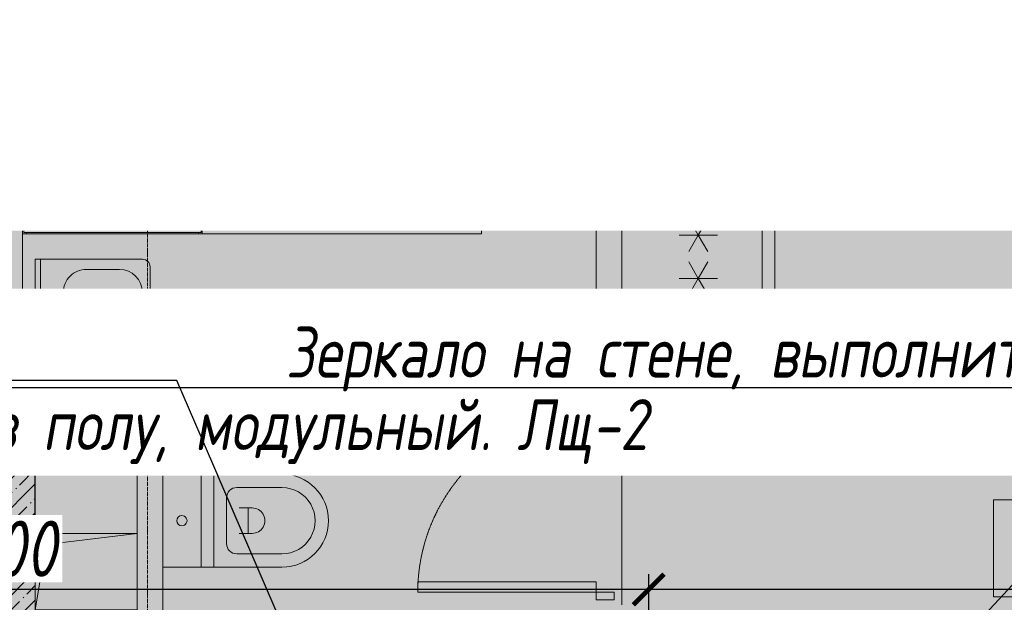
# Model space of a CAD drawing. Header units: millimetres. Extents: x -84210938 to 7466299, y -86687 to 22081.
# Tile 97 of 256: x 52217 to 56078, y -27299 to -25015. Entities that reach past the tile are written whole.
import ezdxf
from ezdxf import colors
from ezdxf.entities.mleader import LeaderData, LeaderLine
from ezdxf.math import Vec2, Vec3

# ---------------------------------------------------------------- set-up
doc = ezdxf.new("R2010")
doc.units = ezdxf.units.MM
for name, pattern in [('-D1-02х01', [3, 2, -1]), ('-D1-03x03', [6, 3, -3]), ('-D1d1-15x02', [19, 15, -2, 0, -2]), ('DASHDOT', [25.4, 12.7, -6.35, 0, -6.35])]:
    doc.linetypes.add(name, pattern=pattern)
doc.layers.get('Defpoints').update_dxf_attribs({"color": 31})
for name, color, linetype, lineweight in [('_0', 7, 'Continuous', 13), ('A-000-MH_MASS', 7, '-D1-03x03', 5), ('A-010-A_ROOM', 7, 'Continuous', 18), ('A-200-M_WALL', 7, 'Continuous', 5), ('A-200-M_WALL_INT', 7, 'Continuous', 5), ('A-200-M_WALL_PAT', 7, 'Continuous', 5), ('A-230-M_FLOOR', 7, 'Continuous', 5), ('A-325-M_DOOR', 7, 'Continuous', 5), ('dim_light', 12, 'Continuous', 9), ('E-610-M_EPS', 7, 'Continuous', 5), ('M-520-M_DRAINAGE_FW', 7, 'Continuous', 5), ('M-567-M_MECH_EQP', 7, 'Continuous', 5), ('Z-060-M_DETAIL', 7, 'Continuous', 5), ('Марки дверей', 7, 'Continuous', 9), ('Оси', 7, 'Continuous', 5)]:
    doc.layers.add(name, color=color, linetype=linetype, lineweight=lineweight)
doc.layers.add('dim_razv', color=7, linetype='DASHDOT', lineweight=9, true_color=0x285228)
doc.layers.add('pol', color=7, linetype='Continuous', lineweight=15, true_color=0x55666d)
doc.styles.add('Calibri Light_2', font='Calibri light.ttf', dxfattribs={"width": 0.7, "height": 250})
doc.styles.add('fl_iso paper', font='isocpeur.ttf', dxfattribs={"width": 0.8, "oblique": 10})
doc.styles.add('In tre', font='isocpeur.ttf', dxfattribs={"width": 0.8, "oblique": 10})
doc.dimstyles.new('In tre 1_75', dxfattribs={"dimtxt": 220, "dimasz": 120, "dimexe": 60, "dimexo": 10, "dimgap": 50, "dimtad": 1, "dimdec": 0, "dimrnd": 5, "dimzin": 0, "dimdsep": 46, "dimtxsty": 'fl_iso paper', "dimblk": 'ARCHTICK', "dimcen": 0, "dimdle": 60, "dimadec": 0, "dimazin": 0, "dimtfac": 1, "dimtdec": 0, "dimtofl": 0, "dimtmove": 1, "dimatfit": 1, "dimfxl": 1, "dimtfill": 1, "dimtolj": 1, "dimtzin": 0, "dimarcsym": 1})

# ---------------------------------------------------------------- blocks, each defined once
blk = doc.blocks.new('_DOT')
at = {"color": 0, "linetype": 'ByBlock'}
blk.add_line((-0.5, 0), (-1, 0), dxfattribs=at)
at = {"color": 0, "linetype": 'ByBlock', "const_width": 0.5}
blk.add_lwpolyline([(-0.25, 0, 1), (0.25, 0, 1)], format="xyb", close=True, dxfattribs=at)
blk = doc.blocks.new('_ArchTick')
at = {"color": 0, "linetype": 'ByBlock', "lineweight": 9, "const_width": 0.15}
blk.add_lwpolyline([(-0.5, -0.5), (0.5, 0.5)], dxfattribs=at)
blk = doc.blocks.new('*D700')
at = {"layer": 'Defpoints', "color": 0, "transparency": 16777216}
for p in [(54683.4, -27249.2), (54683.4, -28591.8), (59783.4, -28581.8)]:
    blk.add_point(p, dxfattribs=at)
at = {"layer": 'dim_light', "color": 0, "lineweight": -2, "transparency": 16777216}
for p, q in [((54683.4, -28581.8), (54683.4, -27189.2)), ((59783.4, -28571.8), (59783.4, -27189.2)), ((59843.4, -27249.2), (54623.4, -27249.2))]:
    blk.add_line(p, q, dxfattribs=at)
at = {"layer": 'dim_light', "color": 0, "lineweight": -2, "transparency": 16777216, "xscale": 120, "yscale": 120, "zscale": 120, "rotation": 180}
blk.add_blockref('_ArchTick', (54683.4, -27249.2), dxfattribs=at)
at = {"layer": 'dim_light', "color": 0, "lineweight": -2, "transparency": 16777216, "xscale": 120, "yscale": 120, "zscale": 120}
blk.add_blockref('_ArchTick', (59783.4, -27249.2), dxfattribs=at)
at = {"layer": 'dim_light', "color": 0, "transparency": 16777216, "insert": (57233.4, -27089.2), "char_height": 220, "attachment_point": 5, "style": 'fl_iso paper', "bg_fill": 3, "box_fill_scale": 1.1, "bg_fill_color": 256, "bg_fill_true_color": 13158600, "bg_fill_transparency": 0}
blk.add_mtext('\\A1;5100', dxfattribs=at)
blk = doc.blocks.new('*D701')
at = {"layer": 'Defpoints', "color": 0, "transparency": 16777216}
for p in [(49583.4, -27249.2), (49583.4, -28581.8), (54683.4, -28591.8)]:
    blk.add_point(p, dxfattribs=at)
at = {"layer": 'dim_light', "color": 0, "lineweight": -2, "transparency": 16777216}
for p, q in [((49583.4, -28571.8), (49583.4, -27189.2)), ((54683.4, -28581.8), (54683.4, -27189.2)), ((54743.4, -27249.2), (49523.4, -27249.2))]:
    blk.add_line(p, q, dxfattribs=at)
at = {"layer": 'dim_light', "color": 0, "lineweight": -2, "transparency": 16777216, "xscale": 120, "yscale": 120, "zscale": 120, "rotation": 180}
blk.add_blockref('_ArchTick', (49583.4, -27249.2), dxfattribs=at)
at = {"layer": 'dim_light', "color": 0, "lineweight": -2, "transparency": 16777216, "xscale": 120, "yscale": 120, "zscale": 120}
blk.add_blockref('_ArchTick', (54683.4, -27249.2), dxfattribs=at)
at = {"layer": 'dim_light', "color": 0, "transparency": 16777216, "insert": (52133.4, -27089.2), "char_height": 220, "attachment_point": 5, "style": 'fl_iso paper', "bg_fill": 3, "box_fill_scale": 1.1, "bg_fill_color": 256, "bg_fill_true_color": 13158600, "bg_fill_transparency": 0}
blk.add_mtext('\\A1;5100', dxfattribs=at)
blk = doc.blocks.new('A_MEQ_OpeningShaft-Rectangular - ВК-6586875-50_AS_Plan_23')
at = {"layer": 'Z-060-M_DETAIL', "linetype": '-D1-03x03'}
blk.add_hatch(color=256, dxfattribs=at).paths.add_polyline_path([(0, -400), (42.9, -42.9), (300, 0), (0, 0), (0, -164.6)])
at = {"layer": 'A-000-MH_MASS'}
for p, q in [((300, 0), (0, 0)), ((0, 0), (0, -400)), ((300, -400), (300, 0)), ((0, -400), (300, -400))]:
    blk.add_line(p, q, dxfattribs=at)
at = {"layer": 'Z-060-M_DETAIL'}
for p, q in [((300, 0), (0, 0)), ((0, 0), (0, -400)), ((42.9, -42.9), (300, 0)), ((300, 0), (300, -400)), ((0, -400), (42.9, -42.9)), ((0, -400), (300, -400))]:
    blk.add_line(p, q, dxfattribs=at)
blk = doc.blocks.new('A_DOR_Door - INT_3_Single_800Wx2100H-8410814-50_AS_Plan_23')
at = {"layer": 'A-325-M_DOOR'}
for p, q in [((-350, 50), (-350, 750)), ((-350, 750), (-310, 750)), ((-350, 50), (-350, 750)), ((-310, 750), (-310, 50)), ((-380, 50), (-380, -20)), ((-350, 50), (-380, 50)), ((-310, 50), (-350, 50)), ((-350, -20), (-350, 50)), ((380, 50), (350, 50)), ((350, 50), (350, -20)), ((380, -20), (380, 50)), ((-380, -20), (-350, -20)), ((350, -20), (380, -20))]:
    blk.add_line(p, q, dxfattribs=at)
at = {"layer": 'A-325-M_DOOR', "linetype": '-D1-02х01'}
blk.add_arc((-350, 50), 700, 360, 90, dxfattribs=at)
blk = doc.blocks.new('MR_Стиральная машина - Стиральная машина_600-2464872-50_AS_Plan_23')
at = {"layer": 'E-610-M_EPS'}
for p, q in [((300, 0), (-300, 0)), ((-300, 0), (-300, -570)), ((300, -570), (300, 0)), ((0, -170), (-52, -200)), ((0, -230), (0, -170)), ((-52, -200), (0, -230)), ((0, -370), (0, -430)), ((52, -400), (0, -370)), ((0, -430), (52, -400)), ((-300, -570), (300, -570)), ((-200, -570), (-200, -600)), ((200, -600), (200, -570)), ((-200, -600), (200, -600))]:
    blk.add_line(p, q, dxfattribs=at)
for radius, start, end in [(170, 360, 180), (100, 135, 270), (100, 315, 90), (170, 180, 360)]:
    blk.add_arc((0, -300), radius, start, end, dxfattribs=at)
blk = doc.blocks.new('MR_Мойка - Кухонная мойка-V53-50_AS_Plan_23')
at = {"layer": 'M-520-M_DRAINAGE_FW'}
for p, q in [((300, 50), (-300, 50)), ((-136.7, -6.7), (-122.6, -33.3)), ((-45.7, -24.2), (-55, -14.9)), ((35.5, -105.4), (-45.7, -24.2)), ((2.7, -6.7), (-11.4, -33.3)), ((-104, -70), (-210, -70)), ((-79, -39), (-69.8, -48.2)), ((-69.8, -48.2), (11.4, -129.4)), ((210, -70), (0.1, -70)), ((-240, -100), (-240, -360)), ((-74, -360), (-74, -100)), ((-60, -100), (-60, -460)), ((15.7, -129.4), (35.5, -109.6)), ((240, -460), (240, -100)), ((-210, -390), (-104, -390)), ((-30, -490), (210, -490)), ((300, -550), (300, -520)), ((-300, -550), (300, -550))]:
    blk.add_line(p, q, dxfattribs=at)
for centre, radius, start, end in [((-129.7, -20), 15, 360, 180), ((-129.7, -20), 15, 180, 360), ((-67, -26.9), 17, 45, 225), ((136.3, 77.5), 208.5, 209.1823, 223.4054), ((-4.3, -20), 15, 360, 180), ((-4.3, -20), 15, 180, 360), ((-210, -100), 30, 90, 180), ((-104, -100), 30, 360, 90), ((-171.5, -230.2), 208.5, 46.5946, 60.8177), ((-30, -100), 30, 118.5511, 180), ((-21.7, -72.3), 9.19, 225, 45), ((210, -100), 30, 360, 90), ((-157, -130), 20, 360, 180), ((33.3, -107.5), 3, 315, 45), ((33.3, -107.5), 3, 315, 45), ((-157, -130), 20, 180, 360), ((10, -170), 20, 360, 180), ((13.5, -127.3), 3, 225, 315), ((13.5, -127.3), 3, 225, 315), ((10, -170), 20, 180, 360), ((-210, -360), 30, 180, 270), ((-104, -360), 30, 270, 360), ((-30, -460), 30, 180, 270), ((210, -460), 30, 270, 360)]:
    blk.add_arc(centre, radius, start, end, dxfattribs=at)
blk = doc.blocks.new('MR_Холодильник - Холодильник-2465095-50_AS_Plan_23')
at = {"layer": 'E-610-M_EPS'}
for p, q in [((300, 300), (-300, 300)), ((-300, 300), (-300, -250)), ((300, -250), (300, 300)), ((-170, 0), (-170, 75)), ((0, 0), (0, 75)), ((170, 75), (170, 0)), ((-235, 37.5), (-170, 0)), ((-170, 0), (-235, -37.5)), ((-105, 37.5), (-170, 0)), ((-170, -75), (-170, 0)), ((-170, 0), (-105, -37.5)), ((-65, 37.5), (0, 0)), ((65, 37.5), (0, 0)), ((170, 0), (105, 37.5)), ((105, -37.5), (170, 0)), ((170, 0), (235, 37.5)), ((235, -37.5), (170, 0)), ((170, 0), (170, -75)), ((0, 0), (-65, -37.5)), ((0, -75), (0, 0)), ((0, 0), (65, -37.5)), ((300, -250), (-300, -250)), ((-300, -250), (-300, -300)), ((-300, -250), (300, -250)), ((300, -300), (300, -250)), ((-300, -300), (300, -300)), ((-150, -300), (-250, -300)), ((-250, -300), (-250, -306.1)), ((-250, -306.1), (-150, -306.1)), ((-150, -306.1), (-150, -300))]:
    blk.add_line(p, q, dxfattribs=at)
blk = doc.blocks.new('MR_Ванна - Санузел с ванной_1800x800-6558203-50_AS_Plan_23')
at = {"layer": 'M-520-M_DRAINAGE_FW'}
for p, q in [((-900, 0), (-900, 800)), ((-900, 800), (195.1, 800)), ((210, 800.1), (195, 800.1)), ((195, 800.1), (195, 760)), ((200, 765), (200, 795.1)), ((200, 795.1), (210, 795.1)), ((200, 795.1), (200, 765)), ((895, 795.1), (200, 795.1)), ((210, 795.1), (210, 800.1)), ((210, 800), (885, 800)), ((900, 800), (885, 800)), ((885, 800), (885, 795.1)), ((885, 795.1), (895, 795.1)), ((895, 795.1), (895, 765)), ((895, 765), (895, 795.1)), ((900, 760), (900, 800)), ((630, 750), (-480, 750)), ((195, 760), (210, 760)), ((210, 765), (200, 765)), ((200, 765), (895, 765)), ((210, 760), (210, 765)), ((895, 765), (835, 765)), ((835, 765), (835, 760)), ((835, 760), (900, 760)), ((830, 529.1), (830, 550)), ((826.3, 529.1), (858, 529.1)), ((826.3, 505.7), (826.3, 529.1)), ((858, 529.1), (858, 411.3)), ((880, 509.8), (900, 509.8)), ((880, 450), (880, 509.8)), ((900, 509.8), (900, 450)), ((826.3, 411.3), (826.3, 478.7)), ((858, 493.3), (866, 493.3)), ((858, 466.4), (858, 493.3)), ((866, 466.4), (858, 466.4)), ((866, 496), (880, 496)), ((866, 464), (866, 496)), ((866, 493.3), (866, 466.4)), ((880, 464), (866, 464)), ((880, 496), (880, 464)), ((900, 450), (880, 450)), ((524.9, 411.3), (880, 411.3)), ((880, 388.7), (524.9, 388.7)), ((826.3, 316.7), (826.3, 388.7)), ((858, 388.7), (858, 316.7)), ((880, 411.3), (880, 388.7)), ((770.9, 301.9), (770.9, 348.9)), ((770.9, 348.9), (780, 348.9)), ((780, 301.9), (780, 348.9)), ((780, 348.9), (807.5, 348.9)), ((780, 348.9), (780, 301.9)), ((807.5, 348.9), (807.5, 301.9)), ((880, 300.2), (880, 360)), ((880, 360), (900, 360)), ((900, 360), (900, 300.2)), ((807.5, 303.8), (807.5, 346.6)), ((807.5, 346.6), (826.3, 346.6)), ((858, 316.7), (858, 343.6)), ((858, 343.6), (866, 343.6)), ((858, 316.7), (858, 303.8)), ((866, 316.7), (858, 316.7)), ((866, 314), (866, 346)), ((866, 346), (880, 346)), ((866, 343.6), (866, 316.7)), ((880, 314), (866, 314)), ((880, 346), (880, 314)), ((780, 301.9), (770.9, 301.9)), ((807.5, 301.9), (780, 301.9)), ((858, 303.8), (807.5, 303.8)), ((830, 250), (830, 303.8)), ((900, 300.2), (880, 300.2)), ((-480, 50), (630, 50))]:
    blk.add_line(p, q, dxfattribs=at)
for centre, radius, start, end in [((-480, 400), 350, 90, 270), ((630, 550), 200, 360, 90), ((508.5, 400), 110, 5.916, 354.084), ((832.8, 492.2), 15, 90, 270), ((832.8, 492.2), 15, 244.0483, 115.9517), ((832.8, 492.2), 15, 270, 90), ((508.5, 400), 20, 90, 270), ((508.5, 400), 20, 270, 90), ((508.5, 400), 20, 325.4667, 34.5333), ((843.9, 400), 15.5, 47.0093, 132.9907), ((843.9, 400), 15.5, 227.0093, 312.9907), ((630, 250), 200, 270, 360)]:
    blk.add_arc(centre, radius, start, end, dxfattribs=at)
blk = doc.blocks.new('MR_Тумба-Умывальник с зеркалом - Тумба-умывальник_600-V77-50_AS_Plan_23')
at = {"layer": 'M-520-M_DRAINAGE_FW'}
for p, q in [((-300, 0), (-300, -420)), ((300, 0), (-175.3, 0)), ((300, -420), (300, 0)), ((-300, -20), (300, -20)), ((20, -33.1), (-20, -33.1)), ((-20, -33.1), (-20, -73.1)), ((20, -73.1), (20, -33.1)), ((-69.7, -39.8), (-55.6, -66.3)), ((-20, -73.1), (-17, -73.1)), ((-17, -60), (-17, -73.1)), ((-17, -73.1), (-17, -187.9)), ((17, -73.1), (17, -60)), ((17, -187.9), (17, -73.1)), ((17, -73.1), (20, -73.1)), ((69.7, -39.8), (55.6, -66.3)), ((-17, -110), (-170, -110)), ((170, -110), (17, -110)), ((-14, -190.9), (14, -190.9)), ((-260, -200), (-260, -330)), ((0, -210), (0, -240)), ((260, -330), (260, -200)), ((-10, -250), (-40, -250)), ((0, -290), (0, -260)), ((40, -250), (10, -250)), ((-170, -420), (170, -420)), ((-270, -450), (270, -450))]:
    blk.add_line(p, q, dxfattribs=at)
for centre, radius, start, end in [((-62.7, -53.1), 15, 360, 180), ((62.7, -53.1), 15, 360, 180), ((-62.7, -53.1), 15, 180, 360), ((0, -60), 17, 360, 180), ((-217.6, -129.9), 208.5, 1.5946, 15.8177), ((217.6, -129.9), 208.5, 164.1823, 178.4054), ((62.7, -53.1), 15, 180, 360), ((-170, -200), 90, 90, 180), ((170, -200), 90, 360, 90), ((0, -124.1), 9.19, 180, 360), ((-14, -187.9), 3, 180, 270), ((-14, -187.9), 3, 195, 255), ((14, -187.9), 3, 270, 0), ((14, -187.9), 3, 285, 345), ((0, -250), 25, 0, 180), ((0, -250), 25, 180, 0), ((-170, -330), 90, 180, 270), ((170, -330), 90, 270, 360), ((-270, -420), 30, 180, 270), ((270, -420), 30, 270, 360)]:
    blk.add_arc(centre, radius, start, end, dxfattribs=at)
blk = doc.blocks.new('MR_Унитаз напольный - Санузел с ванной-3100252-50_AS_Plan_23')
at = {"layer": 'M-520-M_DRAINAGE_FW'}
for p, q in [((-182.5, 0), (-182.5, 267.5)), ((-130, 267.5), (-130, 90)), ((130, 90), (130, 267.5)), ((182.5, 267.5), (182.5, 0)), ((-50, 150), (-50, 100)), ((-50, 135), (50, 135)), ((50, 100), (50, 150)), ((-90, 50), (90, 50)), ((182.5, 0), (-182.5, 0)), ((-182.5, -50), (-182.5, 0)), ((-182.5, 0), (182.5, 0)), ((182.5, 0), (182.5, -50)), ((-182.5, -50), (182.5, -50)), ((-182.5, -200), (-182.5, -50)), ((182.5, -50), (-182.5, -50)), ((182.5, -50), (182.5, -200)), ((182.5, -200), (-182.5, -200))]:
    blk.add_line(p, q, dxfattribs=at)
for centre, radius, start, end in [((0, 267.5), 182.5, 0, 180), ((0, 267.5), 130, 360, 180), ((0, 150), 50, 360, 180), ((-90, 90), 40, 180, 270), ((90, 90), 40, 270, 360), ((0, -125), 20, 360, 180), ((0, -125), 20, 180, 360)]:
    blk.add_arc(centre, radius, start, end, dxfattribs=at)
blk = doc.blocks.new('A_MEQ_OpeningShaft-Rectangular - ВК-6785774-50_AS_Plan_23')
at = {"layer": 'Z-060-M_DETAIL', "linetype": '-D1-03x03'}
blk.add_hatch(color=256, dxfattribs=at).paths.add_polyline_path([(0, -300), (42.9, -42.9), (400, 0), (0, 0)])
at = {"layer": 'A-000-MH_MASS'}
for p, q in [((400, 0), (0, 0)), ((0, 0), (0, -300)), ((400, -300), (400, 0)), ((0, -300), (400, -300))]:
    blk.add_line(p, q, dxfattribs=at)
at = {"layer": 'Z-060-M_DETAIL'}
for p, q in [((400, 0), (0, 0)), ((0, 0), (0, -300)), ((42.9, -42.9), (400, 0)), ((400, 0), (400, -300)), ((0, -300), (42.9, -42.9)), ((0, -300), (400, -300))]:
    blk.add_line(p, q, dxfattribs=at)

msp = doc.modelspace()

# ---------------------------------------------------------------- hatches: boundary and pattern name
at = {"true_color": 0xebf0f0}
for points in [[(54572.6, -25054.4), (54578, -25054.4), (54578, -24954.4), (54078, -24954.4), (54078, -25054.4), (54478, -25054.4)], [(54178, -25454.4), (54178, -25054.4), (54078, -25054.4), (54078, -25454.4)], [(54572.6, -25454.4), (54578, -25454.4), (54578, -25129.4), (54578, -25129.4), (54578, -25129.4), (54578, -25054.4), (54478, -25054.4), (54478, -25454.4)], [(54578, -25554.4), (54578, -25454.4), (54078, -25454.4), (54078, -25554.4), (54572.6, -25554.4)], [(52678, -26779.4), (52778, -26779.4), (52778, -26679.4), (52278, -26679.4), (52278, -26779.4), (52504.7, -26779.4)], [(52778, -27379.4), (52778, -26779.4), (52678, -26779.4), (52678, -27379.4)]]:
    msp.add_hatch(color=7, dxfattribs=at).paths.add_polyline_path(points)
at = {"layer": '_0', "transparency": 33554534}
h = msp.add_hatch(color=252, dxfattribs=at)
h.dxf.hatch_style = 1
h.paths.add_polyline_path([(35428, -49734.4), (73878, -49734.4), (73878, -19284.4), (35428, -19284.4)])
h.paths.add_polyline_path([(44528, -41629.4), (44528, -34929.4), (49428, -34929.4), (49428, -36429.4), (51028, -36429.4), (51028, -30029.4), (49428, -30029.4), (49428, -30779.4), (42778, -30779.4), (42778, -28029.4), (44528, -28029.4), (44528, -27979.4), (45303, -27979.4), (45303, -27379.4), (47528, -27379.4), (47528, -27979.4), (53578, -27979.4), (53578, -27379.4), (55478, -27379.4), (55478, -27979.4), (64478, -27979.4), (64478, -26229.4), (67788, -26229.4), (67788, -28219.4), (66578, -28219.4), (66578, -30029.4), (62978, -30029.4), (62978, -30829.4), (59878, -30829.4), (59878, -30029.4), (58628, -30029.4), (58628, -38979.4), (59728, -38979.4), (59728, -38079.4), (62978, -38079.4), (62978, -38979.4), (66878, -38979.4), (66878, -41429.4), (64478, -41429.4), (64478, -41029.4), (59923, -41029.4), (59923, -41629.4), (57898, -41629.4), (57898, -41029.4), (47038, -41029.4), (47038, -41629.4)], flags=16)
at = {"layer": 'A-200-M_WALL_PAT'}
h = msp.add_hatch(dxfattribs=at)
h.set_pattern_fill('FP_1', color=256, style=0, pattern_type=2)
h.set_pattern_definition([(45, (36177.98, -48979.44), (-75.43415, 75.43415), [106.68, -17.78, 3.556, -17.78]), (45, (36177.98, -48904.05), (-75.43415, 75.43415), []), (50, (36177.98, -48979.44), (127.5292, -11.15758), [13.335, -146.685]), (355, (36177.98, -48979.44), (-24.66966, 133.74), [10.668, -117.348]), (100.451, (36188.6, -48980.37), (102.85973, 122.5818), [11.333, -124.663]), (46.184, (36177.98, -48943.88), (189.75516, -29.4304), [20.002, -220.027]), (96.636, (36193.79, -48946.33), (166.1822, 173.1996), [17, -186.995]), (351.184, (36177.98, -48943.88), (166.1839, 173.1976), [16.002, -176.022]), (21, (36195.76, -48952.77), (106.13027, -71.58603), [13.335, -146.685]), (326, (36195.76, -48952.77), (43.2619, 128.93175), [10.668, -117.348]), (71.451, (36204.6, -48958.73), (149.39198, 57.34505), [11.333, -124.663]), (37.5, (36177.975, -48979.436), (2.16223, 59.18836), [3.353, -112.573, 3.353, -115.773, -117.792]), (37.5, (36177.975, -48979.436), (2.16223, 59.18836), [-235.052, 3.353, -114.44]), (7.5, (36177.975, -48979.436), (46.77386, 70.12615), [3.353, -64.567, 3.353, -109.906, -44.894]), (7.5, (36177.975, -48979.436), (46.77386, 70.12615), [-181.178, 3.353, -41.542]), (327.5, (36138.326, -48979.436), (94.91367, -4.01009), [3.353, -41.097, 3.353, -135.331, -184.023]), (327.5, (36138.326, -48979.436), (94.91367, -4.01009), [-183.134, 3.353, -180.67]), (317.5, (36120.55, -48979.44), (103.69057, 17.79882), [3.353, -54.432, 3.353, -88.748, -130.683]), (317.5, (36120.55, -48979.44), (103.69057, 17.79882), [-149.885, 3.353, -127.33])])
h.paths.add_polyline_path([(52160.1, -26429.4), (52228, -26429.4), (52228, -19779.4), (52028, -19779.4), (52028, -26429.4)])
h = msp.add_hatch(dxfattribs=at)
h.set_pattern_fill('FP_2', color=256, style=0, pattern_type=2)
h.set_pattern_definition([(45, (36177.975, -48979.44), (-57.02463, 57.02463), []), (45, (36235, -48979.44), (-57.02463, 57.02463), [100.806, -20.161, 3.353, -16.808])])
h.paths.add_polyline_path([(52278, -28029.4), (52278, -26429.4), (52028, -26429.4), (52028, -28029.4), (52160.1, -28029.4)])

# ---------------------------------------------------------------- linework, layer by layer
at = {"layer": 'A-010-A_ROOM', "lineweight": 5, "flags": 128}
for points in [[(53772.9, -26089.7), (54303.9, -26089.7), (54303.9, -26470.7), (53772.9, -26470.7)], [(56036, -26897.5), (56567, -26897.5), (56567, -27278.5), (56036, -27278.5)]]:
    msp.add_lwpolyline(points, close=True, dxfattribs=at)
at = {"layer": 'A-200-M_WALL', "lineweight": 9}
for p, q in [((52228, -25354.7), (52228, -19779.4)), ((54078, -24954.4), (54078, -25554.4)), ((52228, -25504.4), (52228, -25414.4)), ((54078, -25554.4), (54578, -25554.4)), ((52228, -25814.4), (52228, -25564.2)), ((52228, -26429.4), (52228, -25854.4)), ((52778, -26679.4), (52278, -26679.4)), ((52778, -26796.9), (52778, -26679.4)), ((52278, -26779.4), (52678, -26779.4)), ((52678, -26779.4), (52678, -27029.4)), ((52778, -27379.4), (52778, -27161.9))]:
    msp.add_line(p, q, dxfattribs=at)
at = {"layer": 'A-200-M_WALL', "lineweight": 25}
for p in [(52028, -26429.4), (52278, -27029.4)]:
    msp.add_line(p, (52278, -26429.4), dxfattribs=at)
at = {"layer": 'A-200-M_WALL_INT'}
for p, q in [((54078, -25054.4), (52228, -25054.4)), ((54478, -26509.4), (54478, -25554.4)), ((55153, -26329.4), (55153, -26429.4)), ((54578, -26429.4), (54578, -26509.4)), ((55153, -26429.4), (54578, -26429.4)), ((54578, -26509.4), (54478, -26509.4))]:
    msp.add_line(p, q, dxfattribs=at)
at = {"layer": 'A-230-M_FLOOR'}
msp.add_line((54578, -26509.4), (54578, -27309.4), dxfattribs=at)
at = {"layer": 'Оси', "linetype": '-D1d1-15x02'}
msp.add_line((52718, -51768.8), (52718, -18492.1), dxfattribs=at)

# ---------------------------------------------------------------- block references
at = {"layer": 'A-325-M_DOOR', "color": 8, "true_color": 0x7f7f7f, "rotation": 90}
msp.add_blockref('A_DOR_Door - INT_3_Single_800Wx2100H-8410814-50_AS_Plan_23', (54528, -26909.4), dxfattribs=at)
at = {"layer": 'E-610-M_EPS'}
for name, p, rotation in [('MR_Стиральная машина - Стиральная машина_600-2464872-50_AS_Plan_23', (54578, -24829.4), 90.00000000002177), ('MR_Холодильник - Холодильник-2465095-50_AS_Plan_23', (54878, -26029.4), 89.99573823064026)]:
    msp.add_blockref(name, p, dxfattribs=dict(at, rotation=rotation))
at = {"layer": 'M-520-M_DRAINAGE_FW'}
for name, p, rotation in [('MR_Ванна - Санузел с ванной_1800x800-6558203-50_AS_Plan_23', (53128, -25054.4), 180), ('MR_Мойка - Кухонная мойка-V53-50_AS_Plan_23', (54628, -25429.4), 90.00000000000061), ('MR_Тумба-Умывальник с зеркалом - Тумба-умывальник_600-V77-50_AS_Plan_23', (52278, -26254.2), 89.99957040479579), ('MR_Унитаз напольный - Санузел с ванной-3100252-50_AS_Plan_23', (52978, -26979.4), 269.9999999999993)]:
    msp.add_blockref(name, p, dxfattribs=dict(at, rotation=rotation))
at = {"layer": 'M-567-M_MECH_EQP'}
for name, p in [('A_MEQ_OpeningShaft-Rectangular - ВК-6586875-50_AS_Plan_23', (54178, -25054.4)), ('A_MEQ_OpeningShaft-Rectangular - ВК-6785774-50_AS_Plan_23', (52278, -27029.4))]:
    msp.add_blockref(name, p, dxfattribs=at)

# ---------------------------------------------------------------- texts
at = {"layer": 'A-010-A_ROOM', "lineweight": 5, "insert": (53812.7, -26195.9), "char_height": 180, "width": 577.215, "attachment_point": 1, "style": 'Calibri Light_2'}
msp.add_mtext('1.4-5 ', dxfattribs=at)

# ---------------------------------------------------------------- next in the draw order: dimensions: what is measured, and where the dimension line sits
at = {"layer": 'dim_light'}
dim = msp.add_linear_dim(base=(54683.4, -27249.2), p1=(59783.4, -28581.8), p2=(54683.4, -28591.8), dimstyle='In tre 1_75', dxfattribs=at)
dim.commit()
dim.dimension.update_dxf_attribs({"geometry": '*D700', "text_midpoint": (57233.4, -27089.2)})

# ---------------------------------------------------------------- next in the draw order: dimensions: what is measured, and where the dimension line sits
dim = msp.add_linear_dim(base=(49583.4, -27249.2), p1=(54683.4, -28591.8), p2=(49583.4, -28581.8), dimstyle='In tre 1_75', dxfattribs=at)
dim.commit()
dim.dimension.update_dxf_attribs({"geometry": '*D701', "text_midpoint": (52133.4, -27089.2)})

# ---------------------------------------------------------------- next in the draw order: leaders
at = {"layer": 'Марки дверей', "lineweight": -2, "transparency": 33554687}
ml = msp.add_multileader_mtext('Standard', dxfattribs=at)
ml.set_content('\\pxsm1,ql;ГКЛ обшивка толщиной 75 мм \\Pвысотой 2500 мм', color=256, style='fl_iso paper')
ml.set_leader_properties(lineweight=5)
ml.set_arrow_properties(name='DOT')
ml.build(insert=Vec2(0, 0))
ml.multileader.update_dxf_attribs({"has_dogleg": 0, "text_left_attachment_type": 6, "text_right_attachment_type": 6, "dogleg_length": 0.75, "arrow_head_size": 60, "scale": 40})
ctx = ml.context
ctx.base_point, ctx.scale, ctx.char_height, ctx.arrow_head_size, ctx.landing_gap_size, ctx.plane_origin = Vec3(42395.5, -25350), 40, 250, 60, 80, Vec3(44407.6, -18170.1)
ctx.left_attachment, ctx.right_attachment = 6, 6
notes = []
notes.append((ctx, [(0, (1, 1, 0), (46464.5, -25350), (-1, 0), 30, [(0, [(47193, -28229.4)], 0, [])])]))
ctx.mtext.insert, ctx.mtext.width, ctx.mtext.defined_height, ctx.mtext.line_spacing_factor, ctx.mtext.flow_direction = Vec3(42475.5, -25050), 4067.72, 979.1, 0.7, 5
ctx.mtext.has_bg_fill, ctx.mtext.bg_color, ctx.mtext.bg_scale_factor, ctx.mtext.bg_transparency, ctx.mtext.use_window_bg_color = 1, -1027028792, 1.5, 0, 1
for ctx, leaders in notes:
    for number, flags, end, landing, length, lines in leaders:
        leader = LeaderData()
        leader.index, (leader.has_last_leader_line, leader.has_dogleg_vector, leader.attachment_direction) = number, flags
        leader.last_leader_point, leader.dogleg_vector, leader.dogleg_length = Vec3(end), Vec3(landing), length
        for number, points, colour, breaks in lines:
            line = LeaderLine()
            line.index, line.vertices, line.color, line.breaks = number, Vec3.list(points), colors.encode_raw_color(colour), breaks
            leader.lines.append(line)
        ctx.leaders.append(leader)

# ---------------------------------------------------------------- next in the draw order: leaders
ml = msp.add_multileader_mtext('Standard', dxfattribs=at)
ml.set_content('\\pxsm1,ql;ГКЛ обшивка толщиной 75 мм \\Pвысотой 2500 мм', color=256, style='fl_iso paper')
ml.set_leader_properties(lineweight=5)
ml.set_arrow_properties(name='DOT')
ml.build(insert=Vec2(0, 0))
ml.multileader.update_dxf_attribs({"has_dogleg": 0, "text_left_attachment_type": 6, "text_right_attachment_type": 6, "dogleg_length": 0.75, "arrow_head_size": 60, "scale": 40})
ctx = ml.context
ctx.base_point, ctx.scale, ctx.char_height, ctx.arrow_head_size, ctx.landing_gap_size, ctx.plane_origin = Vec3(57861.3, -25350), 40, 250, 60, 80, Vec3(59873.4, -18170.1)
ctx.left_attachment, ctx.right_attachment = 6, 6
notes = []
notes.append((ctx, [(1, (1, 1, 0), (57831.3, -25350), (1, 0), 30, [(0, [(55180.2, -28229.4)], 0, [])])]))
ctx.mtext.insert, ctx.mtext.width, ctx.mtext.defined_height, ctx.mtext.line_spacing_factor, ctx.mtext.flow_direction = Vec3(57941.3, -25050), 4067.72, 979.1, 0.7, 5
ctx.mtext.has_bg_fill, ctx.mtext.bg_color, ctx.mtext.bg_scale_factor, ctx.mtext.bg_transparency, ctx.mtext.use_window_bg_color = 1, -1027028792, 1.5, 0, 1
for ctx, leaders in notes:
    for number, flags, end, landing, length, lines in leaders:
        leader = LeaderData()
        leader.index, (leader.has_last_leader_line, leader.has_dogleg_vector, leader.attachment_direction) = number, flags
        leader.last_leader_point, leader.dogleg_vector, leader.dogleg_length = Vec3(end), Vec3(landing), length
        for number, points, colour, breaks in lines:
            line = LeaderLine()
            line.index, line.vertices, line.color, line.breaks = number, Vec3.list(points), colors.encode_raw_color(colour), breaks
            leader.lines.append(line)
        ctx.leaders.append(leader)

# ---------------------------------------------------------------- next in the draw order: leaders
at = {"layer": 'pol', "color": 1, "linetype": 'ByBlock', "true_color": 0xff0000}
ml = msp.add_multileader_mtext('Standard', dxfattribs=at)
ml.set_content('Лоток щелевой\\Pводоотводный в полу, модульный. Лщ-2', color=(255, 0, 0), style='In tre')
ml.set_leader_properties()
ml.build(insert=Vec2(0, 0))
ml.multileader.update_dxf_attribs({"text_left_attachment_type": 6, "text_right_attachment_type": 6, "dogleg_length": 1, "arrow_head_size": 0, "scale": 50})
ctx = ml.context
ctx.base_point, ctx.scale, ctx.char_height, ctx.arrow_head_size, ctx.landing_gap_size, ctx.plane_origin = Vec3(50567.3, -26429.4), 50, 200, 0, 4.5, Vec3(64361.3, -20859.5)
ctx.left_attachment, ctx.right_attachment = 6, 6
notes = []
notes.append((ctx, [(0, (1, 1, 0), (52833.1, -26429.4), (-1, 0), 50, [(1, [(54223, -29649.4)], 0, [])])]))
ctx.mtext.insert, ctx.mtext.width, ctx.mtext.defined_height, ctx.mtext.flow_direction = Vec3(50571.8, -26169.4), 2329.345, 696.6, 5
ctx.mtext.has_bg_fill, ctx.mtext.bg_color, ctx.mtext.bg_scale_factor, ctx.mtext.bg_transparency, ctx.mtext.use_window_bg_color = 1, -1027028792, 1.5, 0, 1
for ctx, leaders in notes:
    for number, flags, end, landing, length, lines in leaders:
        leader = LeaderData()
        leader.index, (leader.has_last_leader_line, leader.has_dogleg_vector, leader.attachment_direction) = number, flags
        leader.last_leader_point, leader.dogleg_vector, leader.dogleg_length = Vec3(end), Vec3(landing), length
        for number, points, colour, breaks in lines:
            line = LeaderLine()
            line.index, line.vertices, line.color, line.breaks = number, Vec3.list(points), colors.encode_raw_color(colour), breaks
            leader.lines.append(line)
        ctx.leaders.append(leader)

# ---------------------------------------------------------------- next in the draw order: leaders
at = {"layer": 'dim_razv', "color": 0, "linetype": 'ByBlock'}
ml = msp.add_multileader_mtext('Standard', dxfattribs=at)
ml.set_content('Зеркало на стене, выполнить в один уровень с отделкой стен', style='In tre')
ml.set_leader_properties()
ml.build(insert=Vec2(0, 0))
ml.multileader.update_dxf_attribs({"text_left_attachment_type": 6, "text_right_attachment_type": 6, "dogleg_length": 1, "arrow_head_size": 0, "scale": 50})
ctx = ml.context
ctx.base_point, ctx.scale, ctx.char_height, ctx.arrow_head_size, ctx.landing_gap_size, ctx.plane_origin = Vec3(53255.9, -26458.4), 50, 200, 0, 4.5, Vec3(60067.7, -21618.5)
ctx.left_attachment, ctx.right_attachment = 6, 6
notes = []
notes.append((ctx, [(0, (1, 1, 0), (56198.1, -26458.4), (-1, 0), 50, [(1, [(56852.7, -29729.4)], 0, [])])]))
ctx.mtext.insert, ctx.mtext.width, ctx.mtext.defined_height, ctx.mtext.flow_direction = Vec3(53260.4, -26218.4), 3092.716, 696.6, 5
ctx.mtext.has_bg_fill, ctx.mtext.bg_color, ctx.mtext.bg_scale_factor, ctx.mtext.bg_transparency, ctx.mtext.use_window_bg_color = 1, -1027028792, 1.5, 0, 1
for ctx, leaders in notes:
    for number, flags, end, landing, length, lines in leaders:
        leader = LeaderData()
        leader.index, (leader.has_last_leader_line, leader.has_dogleg_vector, leader.attachment_direction) = number, flags
        leader.last_leader_point, leader.dogleg_vector, leader.dogleg_length = Vec3(end), Vec3(landing), length
        for number, points, colour, breaks in lines:
            line = LeaderLine()
            line.index, line.vertices, line.color, line.breaks = number, Vec3.list(points), colors.encode_raw_color(colour), breaks
            leader.lines.append(line)
        ctx.leaders.append(leader)

doc.saveas('drawing.dxf')
